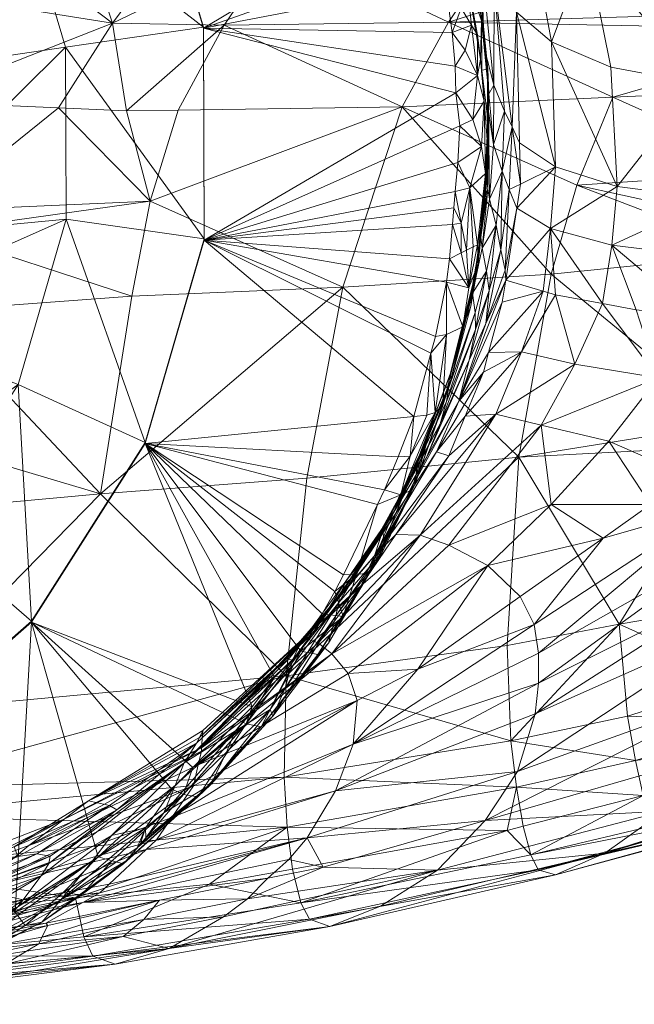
# Model space of a CAD drawing. Header units: millimetres. Extents: x -11 to 113, y -10 to 13.
# Tile 8 of 44: x 5 to 12, y -9 to 1. Entities that reach past the tile are written whole.
import ezdxf

# ---------------------------------------------------------------- set-up
doc = ezdxf.new("R2010")
doc.units = ezdxf.units.MM
doc.layers.add('G-IMPT', color=8, linetype='Continuous')

# ---------------------------------------------------------------- blocks, each defined once
blk = doc.blocks.new('AJlarge - 3D View - _3D__dwg_D 4229 - D 4229-193145-_3D_-4293-View 1')
at = {"layer": 'G-IMPT', "lineweight": 9}
mesh = blk.add_polyface(dxfattribs=at)
corners = [(4.287, -1.265, 74.062), (4.375, 0.489, 74.066), (4.375, 0.593, 31.066), (4.287, -1.161, 31.062), (-0.077, -0.175, 76.768), (5.826, 2.658, 31.071), (7.188, 3.282, 32.573), (7.837, 1.1, 32.567), (6.353, 0.884, 31.067), (7.188, 3.27, 37.473), (7.837, 1.088, 37.467), (4.715, 0.301, 80.73), (4.901, -0.874, 80.896), (6.278, 0.232, 80.989), (7.266, -0.772, 81.234), (7.008, 0.199, 81.11), (7.566, 0.207, 81.208), (4.534, 0.631, 80.662), (5.75, 1.318, 80.785), (4.472, 2.251, 80.43), (4.003, 3.703, 80.111), (3.471, 3.222, 80.101), (4.138, 1.179, 80.524), (5.056, 1.738, 80.608), (3.681, 1.811, 80.364), (2.777, 2.917, 80.032), (6.135, 1.695, 80.805), (6.508, 2.21, 80.814), (5.756, 2.487, 80.63), (7.66, 3.804, 80.84), (5.108, 2.875, 80.452), (3.49, -0.365, 80.641), (8.062, 1.121, 81.22), (6.86, 1.144, 80.995), (7.528, 2.051, 81.028), (2.925, 1.187, 80.334), (3.043, 0.6, 80.437), (1.983, 0.79, 80.252), (2.585, 1.778, 80.19), (2.473, 0.072, 80.43), (2.547, -0.878, 80.572), (7.846, -1.177, 32.562), (6.36, -0.966, 31.062), (3.973, 1.897, 31.069), (3.973, 1.812, 66.069), (3.973, 3.986, 31.074), (3.784, 2.162, 66.07), (3.973, 3.901, 66.074), (4.82, 4.21, 31.075), (3.784, 2.142, 74.07), (2.606, 3.463, 66.073), (2.606, 3.444, 74.073)]
mesh.append_faces([[corners[k] for k in face] for face in [(0, 1, 2), (3, 0, 2), (1, 0, 4), (5, 6, 7), (5, 7, 8), (6, 9, 10), (11, 12, 13), (14, 13, 12), (13, 14, 15), (15, 14, 16), (17, 11, 18), (19, 20, 21), (22, 17, 18), (22, 18, 23), (24, 22, 23), (24, 23, 19), (24, 19, 21), (24, 21, 25), (26, 27, 28), (28, 27, 29), (23, 18, 26), (23, 26, 28), (19, 23, 28), (19, 28, 30), (19, 30, 20), (11, 31, 12), (32, 33, 15), (33, 18, 11), (33, 11, 13), (33, 13, 15), (34, 29, 27), (34, 27, 33), (33, 27, 26), (33, 26, 18), (17, 22, 35), (11, 17, 36), (35, 36, 17), (36, 35, 37), (38, 24, 25), (22, 24, 35), (35, 24, 38), (39, 40, 31), (36, 39, 31), (36, 31, 11), (8, 7, 41), (8, 41, 42), (43, 44, 45), (44, 46, 47), (43, 48, 5), (2, 43, 5), (2, 5, 8), (3, 2, 8), (3, 8, 42), (4, 49, 1), (43, 2, 44), (1, 44, 2), (46, 44, 1), (46, 1, 49), (46, 49, 50), (50, 49, 51)]])
mesh = blk.add_polyface(dxfattribs=at)
corners = [(7.188, 3.282, 32.573), (7.837, 1.088, 37.467), (7.837, 1.1, 32.567), (9.975, 0.244, 81.632), (7.566, 0.207, 81.208), (7.266, -0.772, 81.234), (8.662, 2.011, 81.262), (7.528, 2.051, 81.028), (6.86, 1.144, 80.995), (8.062, 1.121, 81.22), (10.475, 1.154, 81.697), (7.008, 0.199, 81.11), (11.07, 2.027, 81.793), (10.765, 1.816, 42.527), (10.636, 2.302, 42.553), (10.825, 1.854, 47), (11.206, 1.26, 52.378), (10.456, 3.272, 46.985), (10.626, 2.969, 49.525), (10.859, 0.881, 42.322), (10.965, 1.573, 49.6), (10.653, 0.854, 37.711), (10.545, 0.68, 37.466), (10.514, 1.041, 37.467), (10.723, 1.121, 38.188), (10.61, 1.305, 37.904), (10.438, 1.587, 37.469), (10.831, -0.183, 38.31), (10.574, -0.356, 37.467), (10.595, 0.039, 37.523), (10.736, 0.107, 37.886), (10.554, 0.394, 37.466), (10.787, 0.579, 38.111), (10.786, 1.017, 38.348), (10.818, 0.756, 38.887), (10.857, 0.305, 38.564), (10.66, 1.685, 38.172), (10.49, 1.922, 37.708), (10.363, 1.984, 37.47), (10.258, 2.536, 37.471), (10.447, 2.349, 37.805), (10.829, 1.168, 39.231), (10.832, 0.636, 39.135), (10.838, 1.251, 40.745), (10.593, 2.148, 38.327), (10.762, 1.696, 39.442), (10.369, 3.159, 38.478), (10.516, 2.867, 39.656), (10.605, 2.574, 40.978), (7.188, 3.27, 37.473), (7.846, -1.189, 37.462)]
mesh.append_faces([[corners[k] for k in face] for face in [(0, 1, 2), (3, 4, 5), (6, 7, 8), (6, 8, 9), (10, 6, 9), (9, 3, 10), (3, 9, 4), (11, 4, 9), (12, 6, 10), (13, 14, 15), (16, 17, 18), (19, 13, 15), (20, 15, 17), (17, 15, 14), (21, 22, 23), (24, 23, 25), (25, 23, 26), (27, 28, 29), (27, 29, 30), (30, 29, 31), (31, 22, 32), (32, 22, 21), (32, 21, 24), (24, 21, 23), (24, 33, 32), (32, 33, 34), (32, 34, 35), (31, 32, 30), (30, 32, 35), (30, 35, 27), (24, 25, 36), (37, 38, 39), (26, 38, 37), (25, 26, 37), (39, 40, 37), (36, 37, 40), (37, 36, 25), (41, 42, 34), (41, 34, 36), (36, 34, 33), (36, 33, 24), (13, 19, 43), (40, 44, 36), (36, 44, 45), (36, 45, 41), (41, 45, 43), (45, 44, 46), (43, 45, 47), (43, 47, 48), (43, 48, 13), (13, 48, 14), (39, 1, 49), (39, 38, 1), (1, 38, 26), (1, 26, 23), (1, 23, 22), (1, 31, 50), (50, 31, 29), (1, 22, 31), (2, 1, 50)]])
mesh = blk.add_polyface(dxfattribs=at)
corners = [(9.975, 0.244, 81.632), (11.854, -0.599, 82), (12.241, 0.346, 82.104), (14.032, -0.455, 82.42), (14.362, 0.442, 82.546), (10.475, 1.154, 81.697), (14.753, 1.072, 82.684), (14.934, 1.285, 82.751), (13.452, 2.092, 82.39), (11.07, 2.027, 81.793), (14.378, 1.889, 64.724), (13.792, 1.675, 63.579), (13.506, 2.217, 63.092), (13.159, 0.496, 61.609), (12.221, 0.669, 58.473), (11.961, 1.951, 58.005), (13.307, 1.65, 62.265), (14.391, 0.539, 64.601), (12.803, 1.709, 60.879), (13.749, 0.478, 63.142), (14.03, -0.759, 64.06), (12.29, -0.612, 59.001), (11.626, -0.4, 55.694), (11.581, 0.943, 55.361), (11.239, -0.143, 52.557), (11.206, 1.26, 52.378), (11.335, 2.28, 55.081), (12.595, 2.293, 60.61), (14.636, 0.075, 65.018), (11.25, -0.587, 52.614), (11.158, 0.027, 51.099), (11.052, -0.448, 49.658), (11.075, 0.196, 49.674), (10.965, 1.573, 49.6), (10.859, 0.881, 42.322), (10.825, 1.854, 47), (10.963, 0.477, 46.968), (10.909, 0.384, 42.213), (10.957, -0.162, 46.903), (10.904, 0.194, 42.102), (10.914, -0.749, 46.755), (10.857, 0.305, 38.564), (10.9, -0.248, 39.579), (10.871, -0.473, 38.747), (10.818, 0.756, 38.887), (10.832, 0.636, 39.135), (10.889, 0.165, 40.108), (10.897, 0.094, 40.254), (10.831, -0.183, 38.31), (10.909, -0.004, 40.458), (10.899, 0.65, 40.513), (10.885, -0.529, 41.679), (10.829, 1.168, 39.231), (10.838, 1.251, 40.745)]
mesh.append_faces([[corners[k] for k in face] for face in [(0, 1, 2), (2, 1, 3), (2, 3, 4), (5, 6, 7), (2, 4, 6), (5, 2, 6), (2, 5, 0), (8, 9, 5), (7, 8, 5), (10, 11, 12), (13, 14, 15), (16, 12, 11), (16, 11, 17), (15, 18, 13), (19, 13, 18), (13, 19, 20), (21, 22, 23), (22, 24, 25), (22, 25, 23), (23, 25, 26), (15, 27, 18), (16, 18, 27), (18, 16, 19), (17, 19, 16), (19, 17, 20), (20, 17, 28), (13, 21, 14), (23, 14, 21), (14, 23, 15), (15, 23, 26), (29, 30, 24), (24, 30, 25), (31, 32, 30), (30, 32, 33), (25, 30, 33), (34, 35, 36), (37, 34, 36), (37, 36, 38), (39, 37, 38), (39, 38, 40), (31, 38, 32), (32, 38, 36), (32, 36, 33), (33, 36, 35), (41, 42, 43), (41, 44, 45), (41, 45, 42), (42, 45, 46), (42, 46, 47), (43, 48, 41), (49, 47, 50), (49, 50, 39), (49, 39, 51), (47, 46, 50), (50, 46, 45), (50, 45, 52), (53, 34, 37), (52, 53, 50), (50, 53, 37), (50, 37, 39)]])
mesh = blk.add_polyface(dxfattribs=at)
corners = [(9.975, 0.244, 81.632), (7.266, -0.772, 81.234), (9.336, -1.696, 81.603), (11.232, -3.521, 81.872), (11.58, -1.554, 81.942), (7.067, -1.792, 81.289), (6.731, -3.916, 81.42), (10.877, -2.087, 51.431), (10.587, -2.919, 50.949), (10.697, -2.48, 50.49), (10.906, -2.398, 53.042), (10.849, -2.609, 53.152), (10.733, -1.761, 46.137), (10.485, -2.658, 45.341), (10.734, -1.678, 43.812), (10.492, -2.631, 43.347), (10.475, -2.786, 47.304), (10.761, -1.969, 48.508), (10.451, -2.924, 48.18), (10.763, -2.152, 49.61), (10.384, -3.163, 48.855), (10.823, -1.159, 44.024), (10.737, -1.715, 41.635), (10.503, -2.688, 41.446), (10.714, -1.901, 40.043), (10.692, -1.704, 38.36), (10.484, -1.391, 37.461), (10.612, -1.326, 37.953), (10.668, -1.298, 38.168), (10.285, -2.404, 37.459), (10.333, -2.224, 37.459), (10.453, -2.204, 37.724), (10.331, -3.042, 38.065), (10.415, -2.966, 38.721), (10.795, -1.444, 40.005), (10.63, -2.12, 38.494), (10.452, -1.641, 37.461), (10.812, -1.169, 41.673), (10.74, -1.262, 38.445), (10.786, -1.239, 38.62), (10.516, -1.022, 37.462), (10.532, -0.844, 37.463), (10.612, -1.006, 37.679), (10.547, -0.665, 37.463), (10.704, -0.627, 37.818), (10.574, -0.356, 37.467), (10.831, -0.183, 38.31), (7.846, -1.189, 37.462), (10.101, -3.087, 37.457), (7.212, -3.376, 37.457), (10.595, 0.039, 37.523), (7.837, 1.1, 32.567), (7.846, -1.177, 32.562)]
mesh.append_faces([[corners[k] for k in face] for face in [(0, 1, 2), (2, 3, 4), (2, 4, 0), (1, 5, 2), (2, 5, 6), (7, 8, 9), (8, 10, 11), (12, 13, 14), (14, 13, 15), (16, 17, 18), (18, 17, 19), (20, 19, 9), (14, 21, 12), (15, 22, 14), (21, 14, 22), (12, 17, 16), (12, 16, 13), (15, 23, 22), (24, 22, 23), (25, 26, 27), (25, 27, 28), (29, 30, 31), (32, 29, 31), (33, 32, 31), (34, 35, 25), (36, 25, 35), (37, 22, 34), (34, 22, 24), (34, 24, 35), (35, 24, 23), (28, 38, 25), (25, 38, 39), (25, 39, 34), (30, 36, 31), (35, 31, 36), (31, 35, 33), (23, 33, 35), (40, 41, 42), (42, 41, 43), (42, 43, 44), (26, 40, 27), (27, 40, 42), (28, 27, 42), (28, 42, 44), (38, 28, 44), (43, 45, 44), (46, 44, 45), (44, 39, 38), (36, 47, 26), (48, 49, 47), (48, 47, 29), (43, 41, 47), (47, 41, 40), (47, 40, 26), (36, 30, 47), (47, 30, 29), (45, 43, 47), (50, 45, 47), (51, 47, 52), (52, 47, 49)]])
mesh = blk.add_polyface(dxfattribs=at)
corners = [(11.58, -1.554, 81.942), (13.779, -1.335, 82.31), (11.854, -0.599, 82), (13.821, -1.03, 82.339), (14.032, -0.455, 82.42), (9.975, 0.244, 81.632), (11.573, -1.065, 55.837), (11.492, -1.737, 55.935), (11.092, -1.62, 52.551), (14.851, -0.681, 65.626), (14.051, -1.406, 64.461), (14.03, -0.759, 64.06), (11.21, -0.847, 52.598), (11.25, -0.587, 52.614), (11.626, -0.4, 55.694), (12.29, -0.612, 59.001), (12.23, -1.245, 59.216), (13.319, -0.747, 62.394), (13.294, -1.373, 62.708), (11.239, -0.143, 52.557), (12.132, -1.87, 59.3), (11.626, -1.776, 57.068), (13.159, 0.496, 61.609), (10.823, -1.159, 44.024), (10.899, -0.639, 44.205), (10.835, -1.276, 46.491), (10.914, -0.749, 46.755), (10.986, -1.028, 49.491), (10.883, -1.523, 49.074), (10.911, -1.731, 50.351), (11.039, -1.293, 50.949), (10.733, -1.761, 46.137), (10.737, -1.715, 41.635), (10.812, -1.169, 41.673), (10.874, -0.707, 41.702), (10.885, -0.529, 41.679), (10.904, 0.194, 42.102), (11.158, 0.027, 51.099), (11.126, -0.644, 51.122), (11.052, -0.448, 49.658), (11.083, -1.514, 52.155), (10.957, -0.162, 46.903), (10.863, -0.816, 40.718), (10.856, -0.853, 40.534), (10.795, -1.444, 40.005), (10.831, -0.993, 39.84), (10.786, -1.239, 38.62), (10.817, -1.07, 39.457), (10.909, -0.004, 40.458), (10.897, 0.094, 40.254), (10.9, -0.248, 39.579), (10.871, -0.473, 38.747), (10.704, -0.627, 37.818), (10.831, -0.183, 38.31)]
mesh.append_faces([[corners[k] for k in face] for face in [(0, 1, 2), (2, 1, 3), (2, 3, 4), (5, 0, 2), (6, 7, 8), (9, 10, 11), (12, 13, 14), (6, 15, 16), (17, 16, 15), (16, 17, 18), (8, 12, 6), (6, 12, 14), (15, 6, 14), (14, 13, 19), (6, 16, 20), (6, 21, 7), (10, 18, 11), (11, 18, 17), (11, 17, 22), (15, 22, 17), (23, 24, 25), (26, 25, 24), (25, 26, 27), (28, 27, 29), (30, 29, 27), (25, 31, 23), (31, 25, 28), (27, 28, 25), (23, 32, 33), (24, 23, 33), (24, 33, 34), (24, 34, 35), (24, 35, 36), (37, 38, 39), (12, 38, 13), (13, 38, 37), (27, 39, 30), (30, 39, 38), (30, 38, 40), (40, 38, 12), (40, 12, 8), (36, 26, 24), (39, 27, 26), (39, 26, 41), (35, 34, 42), (42, 34, 33), (43, 42, 33), (44, 43, 33), (43, 44, 45), (44, 46, 47), (44, 47, 45), (35, 42, 48), (48, 42, 43), (49, 48, 43), (49, 43, 50), (50, 43, 45), (51, 50, 45), (51, 45, 47), (51, 47, 46), (52, 53, 51), (52, 51, 46)]])
mesh = blk.add_polyface(dxfattribs=at)
corners = [(4.287, -1.161, 31.062), (3.973, -2.026, 31.06), (3.973, -2.111, 66.06), (1.884, -4.114, 31.055), (0.58, -4.516, 31.054), (1.884, -4.199, 66.055), (0.58, -4.62, 74.054), (2.233, -4.011, 66.055), (2.233, -4.03, 74.055), (3.535, -2.832, 66.058), (3.535, -2.852, 74.058), (4.287, -1.265, 74.062), (-0.077, -0.175, 76.768), (4.879, -1.952, 81.015), (4.785, -3.34, 81.157), (6.731, -3.916, 81.42), (7.067, -1.792, 81.289), (4.936, -1.098, 80.928), (4.691, -4.104, 81.171), (4.422, -6.273, 81.21), (8.726, -5.875, 81.664), (4.901, -0.874, 80.896), (7.266, -0.772, 81.234), (2.892, -4.386, 81.008), (1.27, -4.726, 80.801), (0.977, -6.511, 80.783), (3.49, -0.365, 80.641), (2.547, -0.878, 80.572), (2.942, -1.592, 80.723), (3.041, -2.464, 80.846), (1.387, -3.064, 80.687), (1.278, -2.322, 80.597), (0.946, -1.727, 80.454), (2.6, -6.397, 81.024), (0.274, -1.25, 80.309), (1.717, -0.388, 80.391), (7.212, -3.376, 37.457), (8.361, -6.205, 37.45), (5.988, -5.296, 37.452), (7.846, -1.177, 32.562), (7.212, -3.364, 32.557), (5.988, -5.284, 32.552), (6.36, -0.966, 31.062), (5.845, -2.743, 31.058), (4.851, -4.303, 31.054), (3.973, -4.114, 31.055), (3.973, -4.199, 66.055), (3.457, -5.519, 31.051), (1.777, -6.294, 31.05)]
mesh.append_faces([[corners[k] for k in face] for face in [(0, 1, 2), (3, 4, 5), (6, 5, 4), (7, 5, 6), (7, 6, 8), (9, 7, 8), (9, 8, 10), (2, 9, 10), (2, 10, 11), (0, 2, 11), (12, 11, 10), (10, 8, 12), (13, 14, 15), (13, 15, 16), (13, 16, 17), (14, 18, 15), (15, 18, 19), (20, 15, 19), (21, 17, 22), (22, 17, 16), (23, 24, 25), (26, 27, 28), (21, 26, 28), (21, 28, 17), (17, 28, 29), (17, 29, 13), (30, 29, 31), (31, 29, 28), (32, 31, 28), (32, 28, 27), (18, 23, 33), (23, 18, 14), (30, 24, 23), (30, 23, 29), (29, 23, 14), (29, 14, 13), (34, 32, 27), (27, 35, 34), (36, 37, 38), (39, 36, 40), (40, 36, 38), (40, 38, 41), (42, 39, 40), (42, 40, 43), (43, 40, 41), (43, 41, 44), (45, 3, 5), (45, 5, 46), (5, 7, 46), (46, 7, 9), (46, 9, 2), (46, 2, 1), (46, 1, 45), (1, 0, 42), (1, 42, 43), (1, 43, 45), (43, 44, 45), (47, 45, 44), (45, 47, 3), (3, 47, 48), (3, 48, 4)]])
mesh = blk.add_polyface(dxfattribs=at)
corners = [(14.707, -4.547, 82.097), (13.528, -3.153, 82.138), (13.493, -3.405, 82.115), (12.311, -5.318, 81.89), (11.232, -3.521, 81.872), (11.58, -1.554, 81.942), (13.779, -1.335, 82.31), (12.648, -4.033, 64.821), (13.026, -3.714, 65.117), (13.333, -4.052, 66.339), (12.14, -4.392, 64.528), (14.598, -3.817, 68.16), (13.514, -4.452, 67.485), (14.341, -3.361, 67.036), (13.908, -2.971, 65.807), (13.319, -2.778, 64.248), (12.494, -1.938, 60.9), (13.143, -2.009, 62.805), (12.729, -2.671, 62.59), (12.132, -1.87, 59.3), (14.906, -2.129, 66.589), (13.912, -2.069, 64.606), (13.429, -2.039, 63.642), (11.626, -1.776, 57.068), (11.834, -2.522, 59.232), (11.47, -3.177, 59.025), (11.58, -4.032, 61.73), (10.476, -4.47, 58.463), (12.198, -3.35, 62.181), (11.259, -2.389, 55.989), (10.983, -3.06, 55.956), (10.653, -3.083, 53.217), (10.849, -2.609, 53.152), (10.906, -2.398, 53.042), (11.492, -1.737, 55.935), (11.052, -1.855, 52.758), (11.092, -1.62, 52.551), (10.169, -4.36, 55.697), (10.587, -2.919, 50.949), (10.877, -2.087, 51.431), (13.294, -1.373, 62.708), (12.23, -1.245, 59.216), (14.967, -1.338, 66.115), (14.051, -1.406, 64.461), (11.573, -1.065, 55.837), (10.911, -1.731, 50.351), (11.039, -1.293, 50.949), (11.083, -1.514, 52.155), (10.697, -2.48, 50.49), (10.763, -2.152, 49.61), (10.883, -1.523, 49.074), (10.761, -1.969, 48.508), (10.733, -1.761, 46.137)]
mesh.append_faces([[corners[k] for k in face] for face in [(0, 1, 2), (3, 2, 4), (4, 2, 1), (4, 1, 5), (5, 1, 6), (7, 8, 9), (10, 7, 9), (11, 12, 9), (11, 9, 13), (13, 9, 8), (13, 8, 14), (15, 14, 8), (16, 17, 18), (19, 16, 18), (20, 14, 21), (21, 14, 15), (21, 15, 22), (23, 19, 24), (24, 19, 18), (25, 24, 18), (26, 27, 25), (28, 26, 25), (18, 28, 25), (29, 30, 31), (31, 32, 29), (29, 32, 33), (29, 33, 34), (34, 33, 35), (34, 35, 36), (7, 10, 26), (7, 26, 28), (8, 7, 28), (8, 28, 18), (8, 18, 15), (15, 18, 17), (15, 17, 22), (34, 23, 29), (29, 23, 24), (30, 29, 24), (30, 24, 25), (37, 30, 25), (38, 39, 36), (38, 36, 35), (38, 35, 33), (22, 17, 40), (41, 40, 17), (42, 21, 43), (17, 16, 41), (41, 16, 19), (44, 19, 23), (21, 22, 43), (43, 22, 40), (45, 46, 39), (39, 46, 47), (39, 47, 36), (39, 48, 45), (45, 48, 49), (45, 49, 50), (51, 50, 49), (50, 51, 52)]])
mesh = blk.add_polyface(dxfattribs=at)
corners = [(8.949, -3.749, 81.643), (11.232, -3.521, 81.872), (9.336, -1.696, 81.603), (6.731, -3.916, 81.42), (10.476, -3.51, 53.275), (10.653, -3.083, 53.217), (10.983, -3.06, 55.956), (9.906, -4.353, 53.185), (10.169, -4.36, 55.697), (11.47, -3.177, 59.025), (10.476, -4.47, 58.463), (10.587, -2.919, 50.949), (10.012, -3.97, 49.409), (10.237, -3.528, 49.241), (9.674, -4.47, 47.878), (9.891, -4.103, 47.778), (10.849, -2.609, 53.152), (10.344, -3.464, 51.145), (9.674, -4.588, 51.186), (10.697, -2.48, 50.49), (10.384, -3.163, 48.855), (10.028, -3.813, 47.496), (9.686, -4.425, 46.437), (10.12, -3.634, 46.93), (9.753, -4.32, 45.954), (10.153, -3.555, 46.204), (9.757, -4.317, 45.341), (9.767, -4.311, 43.974), (10.161, -3.498, 44.58), (10.14, -3.566, 41.299), (10.503, -2.688, 41.446), (10.451, -2.924, 48.18), (10.763, -2.152, 49.61), (9.781, -4.434, 41.154), (10.475, -2.786, 47.304), (10.485, -2.658, 45.341), (10.492, -2.631, 43.347), (10.331, -3.042, 38.065), (10.415, -2.966, 38.721), (10.116, -3.81, 38.963), (9.787, -3.875, 37.455), (9.933, -3.518, 37.456), (10.063, -3.513, 37.661), (10.241, -3.07, 37.751), (10.101, -3.087, 37.457), (9.962, -3.928, 37.883), (9.712, -4.031, 37.455), (9.615, -4.772, 38.183), (10.077, -3.879, 38.412), (9.67, -4.687, 38.886), (10.285, -2.404, 37.459), (9.346, -4.789, 37.453), (7.212, -3.376, 37.457)]
mesh.append_faces([[corners[k] for k in face] for face in [(0, 1, 2), (2, 3, 0), (4, 5, 6), (7, 4, 6), (7, 6, 8), (8, 9, 10), (11, 12, 13), (13, 12, 14), (13, 14, 15), (16, 5, 17), (17, 5, 4), (17, 4, 18), (13, 19, 11), (19, 13, 20), (15, 20, 13), (20, 15, 21), (22, 21, 15), (4, 7, 18), (11, 16, 17), (11, 17, 12), (12, 17, 18), (21, 22, 23), (23, 22, 24), (23, 24, 25), (25, 24, 26), (25, 26, 27), (28, 29, 30), (31, 32, 20), (33, 29, 28), (20, 21, 31), (31, 21, 23), (31, 23, 34), (34, 23, 25), (34, 25, 28), (27, 28, 25), (28, 27, 33), (28, 35, 34), (35, 28, 36), (30, 36, 28), (37, 38, 39), (40, 41, 42), (42, 43, 37), (43, 42, 44), (41, 44, 42), (45, 46, 40), (47, 45, 48), (40, 42, 45), (45, 42, 37), (45, 37, 48), (39, 48, 37), (48, 39, 49), (43, 44, 50), (37, 43, 50), (38, 30, 39), (39, 30, 29), (39, 29, 33), (46, 51, 52), (52, 44, 41), (41, 40, 52), (52, 40, 46)]])
mesh = blk.add_polyface(dxfattribs=at)
corners = [(8.949, -3.749, 81.643), (6.731, -3.916, 81.42), (8.726, -5.875, 81.664), (9.219, -5.638, 57.865), (7.817, -6.646, 57.313), (9.073, -5.518, 55.295), (10.169, -4.36, 55.697), (7.782, -6.829, 59.819), (9.393, -5.847, 60.508), (9.536, -4.901, 53.126), (8.919, -5.465, 52.966), (9.674, -4.47, 47.878), (9.394, -4.906, 49.448), (9.122, -5.25, 47.873), (9.37, -4.857, 46.411), (8.877, -5.529, 46.371), (8.802, -5.618, 51.014), (7.762, -6.598, 49.202), (8.623, -5.796, 49.324), (9.674, -4.588, 51.186), (7.83, -6.462, 52.683), (7.794, -6.535, 50.821), (8.27, -6.175, 46.336), (8.754, -5.696, 46.361), (8.557, -6.235, 41.101), (8.717, -6.006, 41.106), (8.769, -5.803, 43.606), (9.296, -5.085, 43.697), (9.645, -4.681, 41.131), (9.261, -5.229, 41.121), (9.587, -4.56, 46.429), (9.301, -5.022, 45.035), (8.797, -5.705, 44.952), (8.184, -6.464, 43.591), (9.767, -4.311, 43.974), (9.251, -4.968, 37.453), (9.346, -4.789, 37.453), (9.484, -4.78, 37.828), (8.298, -6.389, 37.598), (8.361, -6.205, 37.45), (8.601, -5.889, 37.451), (8.457, -6.422, 38.08), (8.886, -5.609, 37.55), (9.341, -5.234, 37.952), (9.116, -5.206, 37.469), (9.07, -5.643, 38.009), (9.615, -4.772, 38.183), (9.183, -5.521, 39.007), (9.67, -4.687, 38.886), (9.692, -4.653, 39.171), (8.584, -6.306, 39.072), (9.712, -4.031, 37.455), (7.212, -3.376, 37.457), (5.988, -5.296, 37.452), (8.219, -6.351, 37.449)]
mesh.append_faces([[corners[k] for k in face] for face in [(0, 1, 2), (3, 4, 5), (3, 5, 6), (7, 3, 8), (9, 5, 10), (10, 5, 4), (11, 12, 13), (11, 13, 14), (14, 13, 15), (16, 17, 18), (19, 16, 18), (10, 20, 21), (10, 21, 16), (9, 10, 16), (9, 16, 19), (18, 22, 23), (18, 12, 19), (12, 18, 13), (23, 13, 18), (13, 23, 15), (24, 25, 26), (27, 26, 25), (28, 27, 29), (25, 29, 27), (30, 14, 31), (31, 14, 15), (31, 15, 32), (32, 15, 23), (23, 22, 32), (33, 24, 26), (33, 26, 32), (32, 26, 27), (32, 27, 31), (31, 27, 34), (35, 36, 37), (38, 39, 40), (41, 38, 42), (42, 38, 40), (43, 44, 35), (42, 44, 43), (42, 43, 45), (42, 45, 41), (35, 37, 43), (43, 37, 46), (47, 48, 49), (47, 49, 29), (50, 47, 29), (50, 29, 25), (50, 25, 24), (45, 43, 48), (45, 48, 47), (41, 45, 47), (41, 47, 50), (51, 37, 36), (52, 36, 35), (52, 42, 40), (52, 40, 39), (53, 39, 54), (52, 35, 44), (52, 44, 42)]])
mesh = blk.add_polyface(dxfattribs=at)
corners = [(13.897, -6.59, 81.608), (15.022, -5.658, 81.896), (13.811, -6.36, 81.692), (13.646, -5.916, 81.855), (14.867, -5.328, 81.972), (13.52, -5.115, 81.969), (14.707, -4.547, 82.097), (13.493, -3.405, 82.115), (14.544, -7.053, 80.893), (13.926, -7.19, 80.933), (13.936, -7.291, 80.479), (14.675, -6.749, 81.309), (14.026, -6.787, 81.447), (13.943, -7.358, 80.174), (15.098, -7.018, 80.404), (11.105, -7.535, 81.288), (11.276, -7.491, 81.297), (11.205, -7.069, 81.572), (12.57, -7.16, 81.368), (12.311, -5.318, 81.89), (12.4, -6.308, 81.779), (12.487, -6.782, 81.628), (11.146, -6.574, 81.72), (11.232, -3.521, 81.872), (11.105, -5.546, 81.814), (11.36, -7.799, 80.874), (11.438, -7.96, 80.383), (14.938, -6.888, 77.054), (14.67, -7.05, 77.756), (12.155, -7.78, 77.364), (14.234, -7.312, 78.894), (11.626, -8.013, 79.35), (14.092, -7.335, 79.52), (15.787, -6.128, 75), (12.792, -7.327, 75.484), (13.931, -6.544, 73.799), (10.355, -7.961, 74.993), (10.869, -7.427, 72.97), (13.325, -6.719, 73.634), (15.33, -6.537, 76.105), (13.605, -6.044, 71.671), (13.624, -4.868, 68.577), (13.514, -4.452, 67.485), (14.598, -3.817, 68.16), (11.218, -6.903, 70.829), (13.672, -5.274, 69.636), (11.407, -6.281, 68.645), (11.444, -5.954, 67.526), (11.442, -5.629, 66.383), (13.333, -4.052, 66.339), (11.395, -5.321, 65.207), (12.14, -4.392, 64.528), (11.247, -5.022, 64.012), (10.899, -4.686, 61.295), (11.58, -4.032, 61.73)]
mesh.append_faces([[corners[k] for k in face] for face in [(0, 1, 2), (3, 4, 5), (5, 4, 6), (6, 7, 5), (1, 3, 2), (8, 9, 10), (11, 12, 9), (10, 13, 14), (15, 16, 17), (17, 16, 18), (5, 19, 3), (3, 19, 20), (2, 3, 20), (12, 0, 18), (18, 0, 21), (18, 21, 17), (17, 21, 22), (19, 5, 7), (23, 24, 19), (19, 24, 22), (19, 22, 20), (20, 22, 21), (20, 21, 2), (0, 2, 21), (18, 16, 25), (25, 26, 10), (27, 28, 29), (29, 28, 30), (29, 30, 31), (31, 30, 32), (26, 31, 32), (26, 32, 13), (26, 13, 10), (12, 18, 9), (9, 18, 25), (9, 25, 10), (33, 34, 35), (36, 37, 34), (34, 37, 38), (34, 38, 35), (16, 15, 25), (29, 36, 34), (29, 34, 27), (27, 34, 39), (40, 35, 38), (41, 42, 43), (38, 37, 40), (40, 37, 44), (40, 44, 45), (45, 44, 46), (45, 46, 41), (41, 46, 47), (41, 47, 42), (42, 47, 48), (42, 48, 49), (49, 48, 50), (49, 50, 51), (51, 50, 52), (51, 52, 53), (51, 53, 54)]])
mesh = blk.add_polyface(dxfattribs=at)
corners = [(11.105, -5.546, 81.814), (8.726, -5.875, 81.664), (11.146, -6.574, 81.72), (8.705, -6.962, 81.603), (11.205, -7.069, 81.572), (8.739, -7.501, 81.482), (11.105, -7.535, 81.288), (8.794, -7.953, 81.217), (11.232, -3.521, 81.872), (8.949, -3.749, 81.643), (9.127, -7.929, 72.498), (10.869, -7.427, 72.97), (10.355, -7.961, 74.993), (8.886, -8.313, 80.797), (11.36, -7.799, 80.874), (11.438, -7.96, 80.383), (8.978, -8.489, 80.27), (11.626, -8.013, 79.35), (9.199, -8.567, 79.173), (12.155, -7.78, 77.364), (9.744, -8.351, 77.047), (11.218, -6.903, 70.829), (8.952, -7.615, 70.102), (9.257, -7.111, 67.811), (10.145, -5.8, 63.375), (11.247, -5.022, 64.012), (11.395, -5.321, 65.207), (9.447, -6.609, 65.484), (9.493, -6.14, 63.085), (11.442, -5.629, 66.383), (11.444, -5.954, 67.526), (11.407, -6.281, 68.645), (11.58, -4.032, 61.73), (10.899, -4.686, 61.295), (10.476, -4.47, 58.463), (9.536, -4.901, 53.126), (9.906, -4.353, 53.185), (10.169, -4.36, 55.697), (9.073, -5.518, 55.295), (9.219, -5.638, 57.865), (9.393, -5.847, 60.508), (9.891, -4.103, 47.778), (9.587, -4.56, 46.429), (9.686, -4.425, 46.437), (10.012, -3.97, 49.409), (9.394, -4.906, 49.448), (9.674, -4.47, 47.878), (9.37, -4.857, 46.411), (9.674, -4.588, 51.186), (9.753, -4.32, 45.954), (9.757, -4.317, 45.341), (9.301, -5.022, 45.035), (9.645, -4.681, 41.131), (9.781, -4.434, 41.154), (9.767, -4.311, 43.974), (9.296, -5.085, 43.697), (9.261, -5.229, 41.121), (9.692, -4.653, 39.171), (9.76, -4.548, 40.047), (9.341, -5.234, 37.952), (9.615, -4.772, 38.183), (9.67, -4.687, 38.886), (9.484, -4.78, 37.828), (9.712, -4.031, 37.455), (9.962, -3.928, 37.883), (10.077, -3.879, 38.412), (10.116, -3.81, 38.963)]
mesh.append_faces([[corners[k] for k in face] for face in [(0, 1, 2), (2, 1, 3), (2, 3, 4), (4, 3, 5), (4, 5, 6), (6, 5, 7), (8, 9, 1), (8, 1, 0), (10, 11, 12), (7, 13, 6), (14, 6, 13), (15, 14, 13), (15, 13, 16), (17, 15, 16), (17, 16, 18), (19, 17, 18), (19, 18, 20), (20, 12, 19), (21, 22, 23), (24, 25, 26), (24, 26, 27), (24, 27, 28), (26, 29, 27), (27, 29, 30), (27, 30, 23), (23, 30, 31), (23, 31, 21), (22, 21, 11), (22, 11, 10), (32, 33, 34), (33, 25, 24), (35, 36, 37), (35, 37, 38), (37, 34, 39), (39, 34, 33), (39, 33, 40), (40, 33, 24), (40, 24, 28), (41, 42, 43), (44, 45, 46), (41, 46, 47), (41, 47, 42), (35, 48, 36), (44, 48, 45), (49, 43, 42), (50, 49, 42), (51, 50, 42), (52, 53, 54), (52, 54, 55), (51, 54, 50), (56, 57, 52), (52, 57, 58), (52, 58, 53), (59, 60, 61), (62, 63, 64), (62, 64, 60), (60, 65, 61), (53, 58, 66), (66, 58, 57), (66, 57, 61)]])
mesh = blk.add_polyface(dxfattribs=at)
corners = [(8.726, -5.875, 81.664), (4.422, -6.273, 81.21), (4.321, -7.086, 81.225), (8.705, -6.962, 81.603), (4.313, -7.373, 81.209), (8.739, -7.501, 81.482), (4.298, -7.937, 81.177), (2.485, -7.432, 81.001), (2.6, -6.397, 81.024), (4.691, -4.104, 81.171), (0.846, -7.438, 80.74), (2.46, -7.968, 80.974), (0.977, -6.511, 80.783), (2.892, -4.386, 81.008), (6.602, -7.218, 52.504), (5.801, -7.71, 52.388), (6.827, -7.269, 49.187), (5.841, -7.814, 49.206), (6.046, -7.788, 47.864), (6.189, -7.813, 46.562), (6.904, -7.315, 46.434), (7.762, -6.598, 49.202), (7.794, -6.535, 50.821), (7.83, -6.462, 52.683), (5.393, -8.168, 66.273), (7.732, -7.056, 62.299), (7.498, -7.395, 64.68), (7.782, -6.829, 59.819), (5.96, -7.699, 61.645), (6.339, -7.414, 56.874), (7.817, -6.646, 57.313), (7.815, -6.682, 58.223), (7.63, -6.809, 46.303), (6.174, -7.892, 45.311), (6.091, -8.025, 44.121), (6.848, -7.59, 43.848), (7.532, -7.051, 43.652), (7.214, -7.506, 41.31), (7.412, -7.346, 41.251), (7.217, -7.615, 39.688), (7.157, -7.685, 39.312), (7.124, -7.723, 39.103), (7.006, -7.862, 38.352), (7.777, -7.173, 38.171), (6.704, -7.821, 37.529), (7.499, -7.091, 37.448), (7.622, -7.149, 37.694), (6.978, -7.895, 38.176), (6.855, -7.862, 37.885), (7.918, -7.04, 39.152), (7.724, -6.86, 37.448), (5.988, -5.296, 37.452), (8.219, -6.351, 37.449), (5.812, -8.414, 37.444), (4.273, -6.794, 37.448), (5.988, -5.284, 32.552), (4.273, -6.782, 32.548), (2.205, -7.747, 37.446), (2.205, -7.735, 32.546), (4.851, -4.303, 31.054), (3.457, -5.519, 31.051), (1.777, -6.294, 31.05), (-0.048, -8.068, 32.545)]
mesh.append_faces([[corners[k] for k in face] for face in [(0, 1, 2), (0, 2, 3), (3, 2, 4), (3, 4, 5), (5, 4, 6), (7, 2, 8), (8, 2, 1), (8, 1, 9), (7, 6, 4), (7, 4, 2), (10, 11, 7), (10, 7, 12), (12, 7, 8), (12, 8, 13), (14, 15, 16), (16, 15, 17), (16, 17, 18), (18, 19, 20), (16, 18, 20), (21, 16, 20), (14, 16, 21), (14, 21, 22), (14, 22, 23), (24, 25, 26), (27, 25, 28), (29, 30, 31), (28, 29, 31), (28, 31, 27), (14, 23, 30), (14, 30, 29), (15, 14, 29), (32, 20, 33), (32, 33, 34), (32, 34, 35), (32, 35, 36), (36, 35, 37), (36, 37, 38), (39, 38, 37), (40, 39, 37), (37, 41, 40), (41, 42, 43), (44, 45, 46), (46, 47, 48), (46, 48, 44), (49, 40, 41), (49, 39, 40), (50, 45, 51), (51, 52, 50), (51, 45, 44), (51, 44, 53), (51, 53, 54), (55, 51, 54), (55, 54, 56), (56, 54, 57), (56, 57, 58), (59, 55, 56), (59, 56, 60), (60, 56, 58), (60, 58, 61), (61, 58, 62)]])
mesh = blk.add_polyface(dxfattribs=at)
corners = [(7.902, -8.114, 81.189), (8.794, -7.953, 81.217), (8.739, -7.501, 81.482), (6.46, -8.259, 81.113), (7.366, -8.285, 72.121), (8.532, -8.049, 72.371), (8.312, -8.272, 73.464), (8.978, -8.489, 80.27), (8.886, -8.313, 80.797), (6.55, -8.68, 80.701), (9.199, -8.567, 79.173), (6.649, -8.887, 80.164), (7.198, -8.492, 73.255), (8.053, -8.463, 74.569), (9.127, -7.929, 72.498), (10.355, -7.961, 74.993), (7.468, -8.806, 76.773), (6.974, -8.674, 74.412), (6.889, -8.972, 79.015), (9.744, -8.351, 77.047), (8.757, -7.848, 71.236), (6.541, -8.309, 70.568), (8.952, -7.615, 70.102), (7.732, -7.056, 62.299), (9.493, -6.14, 63.085), (7.498, -7.395, 64.68), (9.447, -6.609, 65.484), (7.333, -7.635, 66.365), (9.257, -7.111, 67.811), (7.22, -7.74, 67.031), (6.824, -8.113, 69.381), (6.723, -8.208, 69.981), (6.904, -7.315, 46.434), (7.63, -6.809, 46.303), (7.762, -6.598, 49.202), (7.782, -6.829, 59.819), (7.815, -6.682, 58.223), (7.817, -6.646, 57.313), (9.219, -5.638, 57.865), (9.393, -5.847, 60.508), (8.919, -5.465, 52.966), (7.83, -6.462, 52.683), (8.802, -5.618, 51.014), (7.794, -6.535, 50.821), (8.623, -5.796, 49.324), (8.27, -6.175, 46.336), (7.412, -7.346, 41.251), (8.085, -6.693, 41.163), (8.184, -6.464, 43.591), (8.797, -5.705, 44.952), (7.532, -7.051, 43.652), (8.557, -6.235, 41.101), (8.219, -6.351, 37.449), (8.361, -6.205, 37.45), (8.298, -6.389, 37.598), (7.622, -7.149, 37.694), (7.499, -7.091, 37.448), (7.724, -6.86, 37.448), (7.777, -7.173, 38.171), (6.978, -7.895, 38.176), (7.918, -7.04, 39.152), (7.124, -7.723, 39.103), (8.457, -6.422, 38.08), (7.217, -7.615, 39.688), (8.584, -6.306, 39.072)]
mesh.append_faces([[corners[k] for k in face] for face in [(0, 1, 2), (3, 0, 2), (4, 5, 6), (7, 8, 9), (10, 7, 11), (4, 6, 12), (12, 6, 13), (8, 0, 9), (0, 8, 1), (6, 5, 14), (6, 14, 15), (6, 15, 13), (16, 13, 15), (13, 16, 17), (11, 18, 10), (10, 18, 16), (10, 16, 19), (15, 19, 16), (20, 21, 22), (22, 14, 20), (20, 14, 5), (21, 20, 5), (21, 5, 4), (23, 24, 25), (25, 24, 26), (25, 26, 27), (27, 26, 28), (27, 28, 29), (29, 28, 22), (29, 22, 30), (30, 22, 31), (32, 33, 34), (24, 23, 35), (36, 37, 38), (35, 36, 38), (35, 39, 24), (40, 37, 41), (42, 43, 34), (44, 34, 33), (44, 33, 45), (46, 47, 48), (49, 45, 33), (48, 49, 33), (48, 33, 50), (48, 50, 46), (47, 51, 48), (52, 53, 54), (55, 56, 57), (58, 59, 55), (58, 55, 54), (54, 55, 57), (54, 57, 52), (60, 61, 58), (60, 58, 62), (62, 58, 54), (47, 46, 60), (60, 46, 63), (62, 64, 60), (60, 64, 51), (60, 51, 47)]])
mesh = blk.add_polyface(dxfattribs=at)
corners = [(6.46, -8.259, 81.113), (4.298, -7.937, 81.177), (4.33, -8.475, 81), (4.37, -8.689, 80.792), (1.337, -8.416, 80.678), (2.474, -8.438, 80.8), (2.46, -7.968, 80.974), (2.485, -7.432, 81.001), (0.805, -7.919, 80.713), (0.846, -7.438, 80.74), (0.849, -8.766, 80.298), (0.803, -8.373, 80.57), (4.371, -8.433, 49.019), (3.944, -8.567, 48.76), (4.445, -8.487, 47.683), (4.796, -8.361, 47.867), (4.851, -8.265, 49.143), (5.2, -8.189, 47.914), (5.108, -8.298, 46.767), (4.791, -8.432, 46.937), (3.847, -8.583, 48.97), (5.841, -7.814, 49.206), (4.212, -8.312, 52.087), (3.466, -8.513, 51.788), (3.158, -8.595, 51.665), (3.299, -8.587, 67.706), (2.032, -8.533, 64.979), (3.655, -8.429, 65.567), (5.393, -8.168, 66.273), (1.28, -8.532, 64.778), (1.424, -8.493, 62.488), (0.658, -8.487, 62.415), (1.456, -8.496, 61.284), (4.201, -8.146, 61.026), (2.227, -8.46, 62.717), (2.848, -8.393, 60.564), (2.412, -8.411, 60.413), (4.999, -8.43, 68.512), (0.518, -8.528, 65.506), (0.57, -8.514, 64.71), (5.266, -7.951, 61.389), (1.494, -8.45, 60.096), (0.647, -8.484, 60.994), (4.796, -8.014, 56.473), (3.226, -8.402, 55.986), (2.457, -8.522, 55.668), (0.503, -8.491, 59.755), (1.481, -8.584, 56.112), (5.364, -7.876, 52.305), (4.681, -8.54, 45.978), (5.426, -8.254, 45.568), (5.303, -8.41, 44.46), (4.273, -6.794, 37.448), (5.368, -8.658, 37.444), (4.614, -9.036, 37.443), (4.389, -9.148, 37.443), (4.085, -9.263, 37.442), (2.205, -7.747, 37.446), (2.205, -7.735, 32.546), (-0.048, -8.08, 37.445)]
mesh.append_faces([[corners[k] for k in face] for face in [(0, 1, 2), (0, 2, 3), (4, 5, 6), (6, 5, 2), (2, 1, 6), (6, 1, 7), (8, 4, 6), (8, 6, 9), (10, 4, 11), (3, 2, 5), (12, 13, 14), (12, 14, 15), (12, 15, 16), (17, 16, 15), (17, 15, 18), (18, 15, 14), (18, 14, 19), (13, 12, 20), (21, 22, 16), (16, 22, 12), (12, 22, 23), (12, 23, 24), (25, 26, 27), (25, 27, 28), (26, 29, 30), (30, 31, 32), (33, 34, 35), (36, 35, 34), (28, 37, 25), (26, 38, 29), (29, 39, 30), (40, 28, 27), (40, 27, 33), (33, 27, 26), (33, 26, 34), (30, 34, 26), (34, 30, 36), (36, 30, 32), (36, 32, 41), (41, 32, 42), (43, 44, 22), (44, 43, 35), (35, 43, 33), (35, 36, 44), (44, 36, 41), (44, 41, 45), (45, 41, 46), (45, 46, 47), (40, 33, 43), (23, 22, 44), (23, 44, 45), (22, 48, 43), (18, 19, 49), (50, 18, 49), (51, 50, 49), (52, 53, 54), (52, 54, 55), (52, 55, 56), (52, 56, 57), (58, 57, 59)]])
mesh = blk.add_polyface(dxfattribs=at)
corners = [(8.739, -7.501, 81.482), (4.298, -7.937, 81.177), (6.46, -8.259, 81.113), (7.366, -8.285, 72.121), (6.163, -8.557, 72.157), (6.141, -8.532, 71.859), (6.1, -8.683, 73.186), (7.198, -8.492, 73.255), (6.55, -8.68, 80.701), (7.902, -8.114, 81.189), (8.952, -7.615, 70.102), (6.541, -8.309, 70.568), (6.723, -8.208, 69.981), (6.046, -7.788, 47.864), (5.841, -7.814, 49.206), (4.851, -8.265, 49.143), (5.2, -8.189, 47.914), (5.108, -8.298, 46.767), (5.442, -8.149, 46.704), (6.189, -7.813, 46.562), (5.801, -7.71, 52.388), (5.364, -7.876, 52.305), (4.212, -8.312, 52.087), (5.898, -8.28, 68.956), (5.637, -8.463, 70.068), (4.743, -8.585, 69.556), (6.824, -8.113, 69.381), (7.22, -7.74, 67.031), (5.201, -8.645, 71.088), (5.96, -7.699, 61.645), (7.732, -7.056, 62.299), (5.393, -8.168, 66.273), (7.498, -7.395, 64.68), (7.333, -7.635, 66.365), (4.999, -8.43, 68.512), (5.266, -7.951, 61.389), (4.796, -8.014, 56.473), (6.339, -7.414, 56.874), (5.426, -8.254, 45.568), (5.303, -8.41, 44.46), (6.091, -8.025, 44.121), (6.174, -7.892, 45.311), (6.904, -7.315, 46.434), (4.952, -8.703, 42.269), (5.841, -8.356, 41.868), (6.848, -7.59, 43.848), (6.646, -7.858, 41.541), (7.214, -7.506, 41.31), (7.006, -7.862, 38.352), (7.124, -7.723, 39.103), (6.304, -8.282, 39.406), (5.812, -8.414, 37.444), (6.704, -7.821, 37.529), (6.325, -8.208, 37.654), (5.919, -8.558, 37.816), (6.097, -8.52, 38.351), (6.978, -7.895, 38.176), (6.526, -8.227, 38.177), (6.855, -7.862, 37.885), (5.428, -8.742, 39.781), (7.777, -7.173, 38.171), (4.273, -6.794, 37.448), (5.368, -8.658, 37.444)]
mesh.append_faces([[corners[k] for k in face] for face in [(0, 1, 2), (3, 4, 5), (6, 4, 3), (6, 3, 7), (2, 8, 9), (10, 11, 12), (11, 3, 5), (13, 14, 15), (13, 15, 16), (16, 17, 18), (16, 18, 19), (16, 19, 13), (20, 21, 14), (14, 21, 22), (23, 24, 25), (11, 24, 12), (12, 24, 23), (12, 23, 26), (26, 23, 27), (28, 24, 11), (28, 11, 5), (29, 30, 31), (31, 32, 33), (33, 27, 31), (31, 27, 23), (31, 23, 34), (34, 23, 25), (35, 29, 31), (35, 36, 37), (29, 35, 37), (20, 37, 36), (20, 36, 21), (38, 39, 40), (38, 18, 17), (41, 42, 19), (41, 19, 18), (18, 38, 41), (40, 41, 38), (39, 43, 40), (40, 43, 44), (40, 44, 45), (45, 44, 46), (45, 46, 47), (48, 49, 50), (51, 52, 53), (51, 53, 54), (48, 55, 56), (56, 55, 57), (58, 56, 57), (48, 50, 55), (55, 54, 57), (57, 54, 53), (57, 53, 58), (58, 53, 52), (44, 59, 46), (46, 59, 50), (46, 50, 47), (47, 50, 49), (60, 48, 56), (61, 51, 62)]])
mesh = blk.add_polyface(dxfattribs=at)
corners = [(8.978, -8.489, 80.27), (6.55, -8.68, 80.701), (6.649, -8.887, 80.164), (4.407, -8.883, 80.605), (4.52, -9.07, 80.05), (7.198, -8.492, 73.255), (8.053, -8.463, 74.569), (6.974, -8.674, 74.412), (6.066, -8.753, 73.756), (6.1, -8.683, 73.186), (5.934, -8.834, 74.374), (6.46, -8.259, 81.113), (4.37, -8.689, 80.792), (4.576, -9.163, 79.772), (4.788, -9.192, 78.912), (6.889, -8.972, 79.015), (4.961, -9.216, 78.211), (7.468, -8.806, 76.773), (5.382, -9.079, 76.648), (5.703, -8.974, 75.453), (6.163, -8.557, 72.157), (5.144, -8.85, 73.459), (3.538, -9.275, 76.834), (4.987, -8.978, 74.532), (4.066, -9.092, 74.805), (6.141, -8.532, 71.859), (5.054, -8.764, 72.477), (4.541, -8.874, 72.768), (4.106, -8.907, 73.001), (4.2, -8.993, 73.847), (4.765, -8.697, 70.729), (4.352, -8.714, 70.491), (4.743, -8.585, 69.556), (5.637, -8.463, 70.068), (5.201, -8.645, 71.088), (4.517, -8.816, 71.764), (3.98, -8.715, 46.777), (4.681, -8.54, 45.978), (4.791, -8.432, 46.937), (5.303, -8.41, 44.46), (4.475, -8.696, 44.927), (4.035, -9.06, 42.683), (4.952, -8.703, 42.269), (4.784, -9.033, 37.72), (5.2, -8.766, 37.523), (5.477, -8.837, 38.01), (5.368, -8.658, 37.444), (5.919, -8.558, 37.816), (5.812, -8.414, 37.444), (4.511, -9.128, 40.166), (4.276, -9.34, 39.145), (5.186, -8.968, 38.743), (5.428, -8.742, 39.781), (6.304, -8.282, 39.406), (4.205, -9.405, 37.994), (5.025, -9.074, 38.218), (6.097, -8.52, 38.351), (5.841, -8.356, 41.868), (4.614, -9.036, 37.443), (4.389, -9.148, 37.443)]
mesh.append_faces([[corners[k] for k in face] for face in [(0, 1, 2), (2, 1, 3), (2, 3, 4), (5, 6, 7), (8, 9, 5), (8, 5, 7), (8, 7, 10), (11, 12, 3), (11, 3, 1), (13, 14, 15), (15, 14, 16), (15, 16, 17), (17, 16, 18), (17, 18, 19), (7, 17, 19), (7, 19, 10), (4, 13, 2), (15, 2, 13), (20, 9, 21), (19, 18, 22), (8, 10, 23), (23, 10, 19), (24, 23, 19), (25, 20, 26), (21, 26, 20), (26, 21, 27), (28, 27, 21), (18, 16, 22), (9, 8, 21), (21, 8, 23), (21, 23, 29), (30, 31, 32), (30, 32, 33), (30, 33, 34), (25, 26, 34), (34, 26, 35), (34, 35, 30), (26, 27, 35), (36, 37, 38), (39, 37, 40), (40, 41, 39), (39, 41, 42), (43, 44, 45), (45, 44, 46), (45, 46, 47), (47, 46, 48), (49, 50, 51), (49, 51, 52), (52, 51, 53), (54, 43, 55), (56, 53, 51), (56, 51, 55), (55, 51, 50), (55, 43, 45), (55, 45, 56), (56, 45, 47), (42, 49, 57), (57, 49, 52), (58, 46, 44), (43, 59, 58), (44, 43, 58)]])
blk = doc.blocks.new('AJlarge - 3D View - _3D__dwg_D 4229 - D 4229-193149-_3D_-4294-View 1')
blk.add_blockref('AJlarge - 3D View - _3D__dwg_D 4229 - D 4229-193145-_3D_-4293-View 1', (0, 0))
blk = doc.blocks.new('AJlarge - 3D View - _3D__dwg-4291-View 1')
blk.add_blockref('AJlarge - 3D View - _3D__dwg_D 4229 - D 4229-193149-_3D_-4294-View 1', (0, 0))

msp = doc.modelspace()

# ---------------------------------------------------------------- block references
at = {"layer": 'G-IMPT', "lineweight": 9}
msp.add_blockref('AJlarge - 3D View - _3D__dwg-4291-View 1', (-0.58, 0.315, -33.923), dxfattribs=at)
at = {"layer": 'G-IMPT', "lineweight": 9, "zscale": -1}
msp.add_blockref('AJlarge - 3D View - _3D__dwg-4291-View 1', (-0.58, 0.315, -7.064), dxfattribs=at)

doc.saveas('drawing.dxf')
